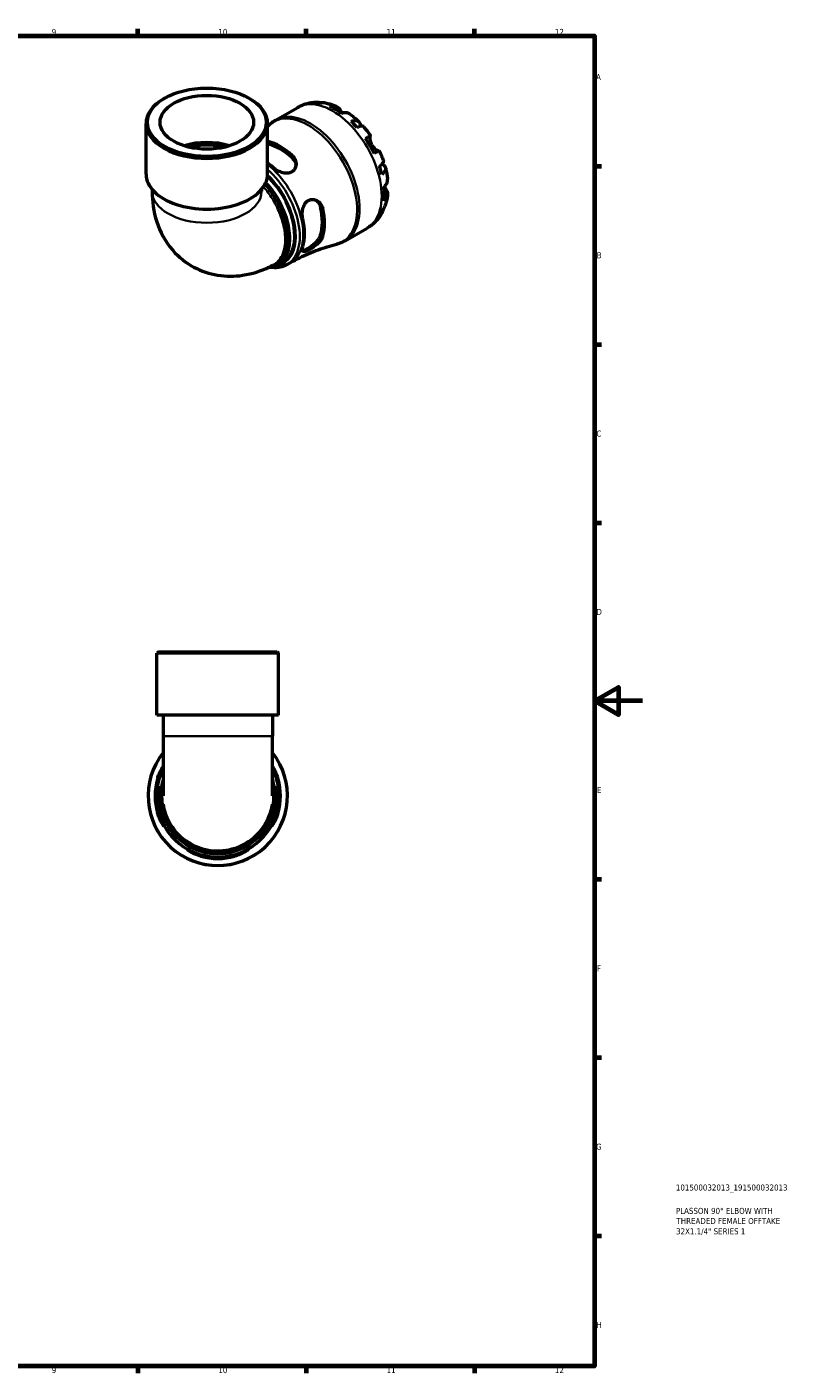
# Model space of a CAD drawing. Header units: millimetres. Extents: x 0 to 902, y 0 to 783.
# Tile 5 of 5: x 585 to 902, y 17 to 578. Entities that reach past the tile are written whole.
import ezdxf

# ---------------------------------------------------------------- set-up
doc = ezdxf.new("R2010")
doc.units = ezdxf.units.MM
for name, color, linetype, lineweight in [('Border (ISO)', 7, 'Continuous', 70), ('Title (ISO)', 7, 'Continuous', 50), ('Visible (ISO)', 7, 'Continuous', 50), ('Visible Narrow (ISO)', 7, 'Continuous', 35)]:
    doc.layers.add(name, color=color, linetype=linetype, lineweight=lineweight)
doc.styles.add('Note Text (ISO)', font='tahoma.ttf')

# ---------------------------------------------------------------- blocks, each defined once
blk = doc.blocks.new('Borders Default Border')
at = {"layer": 'Border (ISO)'}
for p, q in [((630.75, 574), (630.75, 576.9)), ((700.83, 574), (700.83, 576.9)), ((770.92, 574), (770.92, 576.9)), ((821, 519.75), (823.9, 519.75)), ((821, 445.5), (823.9, 445.5)), ((821, 371.25), (823.9, 371.25)), ((821, 222.75), (823.9, 222.75)), ((821, 148.5), (823.9, 148.5)), ((821, 74.25), (823.9, 74.25)), ((630.75, 20), (630.75, 17.1)), ((700.83, 20), (700.83, 17.1)), ((770.92, 20), (770.92, 17.1))]:
    blk.add_line(p, q, dxfattribs=at)
at = {"layer": 'Border (ISO)', "flags": 128}
for points in [[(20, 20), (20, 574), (821, 574), (821, 20), (20, 20)], [(841, 297), (821, 297), (831, 302.77), (831, 291.23), (821, 297)]]:
    blk.add_lwpolyline(points, dxfattribs=at)
at = {"layer": 'Border (ISO)', "color": 232, "true_color": 0xca0064, "char_height": 2.5, "attachment_point": 7, "style": 'Note Text (ISO)'}
for s, insert in [('9', (594.88, 574.35)), ('10', (664.29, 574.35)), ('11', (734.37, 574.4)), ('12', (804.46, 574.4)), ('A', (821.59, 555.62)), ('B', (821.89, 481.37)), ('C', (821.73, 407.08)), ('D', (821.73, 332.88)), ('E', (821.94, 258.63)), ('F', (822, 184.38)), ('G', (821.61, 110.08)), ('H', (821.74, 35.88)), ('9', (594.88, 17.05)), ('10', (664.29, 17.05)), ('11', (734.37, 17.1)), ('12', (804.46, 17.1))]:
    blk.add_mtext(s, dxfattribs=dict(at, insert=insert))
blk = doc.blocks.new('Title Blocks ISO')
at = {"layer": 'Title (ISO)', "color": 232, "true_color": 0xca0064, "style": 'Note Text (ISO)'}
for tag, p in [('PART_NUMBER_001', (33.84, 73.13)), ('DESCRIPTION_001', (33.84, 63.4)), ('DESCRIPTION_002', (34.09, 59.18)), ('DESCRIPTION_003', (33.93, 54.9))]:
    blk.add_attdef(tag, p, '', height=2.5, dxfattribs=at)

msp = doc.modelspace()

# ---------------------------------------------------------------- linework, layer by layer
at = {"layer": 'Visible (ISO)'}
for p, q in [((641.924, 548.047), (641.512, 547.808)), ((677.044, 548.047), (677.456, 547.808)), ((688.151, 538.932), (697.338, 544.223)), ((634.165, 516.429), (634.165, 537.538)), ((684.803, 516.429), (684.803, 537.538)), ((636.697, 510.074), (636.697, 509.261)), ((682.271, 510.074), (682.271, 509.261)), ((717.095, 488.67), (726.282, 493.961)), ((689.252, 478.66), (691.201, 479.783)), ((692.889, 478.747), (694.36, 479.594)), ((639.299, 317.491), (638.719, 316.911)), ((689.357, 316.911), (638.719, 316.911)), ((638.719, 291.091), (638.719, 316.911)), ((639.299, 317.491), (688.777, 317.491)), ((688.777, 317.491), (689.357, 316.911)), ((689.357, 291.091), (689.357, 316.911)), ((689.357, 291.091), (638.719, 291.091)), ((641.251, 291.091), (641.251, 282.323)), ((686.825, 291.091), (686.825, 282.323)), ((641.251, 282.323), (641.251, 257.535)), ((686.825, 257.535), (686.825, 282.323))]:
    msp.add_line(p, q, dxfattribs=at)
for radius, start, end in [(29, 141.79064, 38.20936), (26.097, 164.3497, 195.6503), (25.522, 163.98782, 196.01218), (25.52, 153.24051, 26.75949), (25.522, 343.98782, 16.01218), (26.097, 344.3497, 15.6503), (25.522, 253.98782, 286.01218), (26.097, 254.3497, 285.6503)]:
    msp.add_arc((664.038, 257.491), radius, start, end, dxfattribs=at)
for major_axis in [(24.739, 0), (19.476, 0)]:
    msp.add_ellipse((659.484, 538.012), major_axis=major_axis, ratio=0.5758617, dxfattribs=at)
for centre, major_axis, ratio, start_param, end_param in [((659.484, 537.538), (-25.319, 0), 0.5758617, 5.5016397, 10.2063236), ((713.083, 519.825), (-14.381, 24.973), 0.5780931, 5.8274083, 5.9574315), ((713.083, 519.825), (-14.381, 24.973), 0.5780931, 5.3744724, 5.6249693), ((713.083, 519.825), (-14.381, 24.973), 0.5780931, 5.0420102, 5.1720334), ((659.484, 518.391), (-19.476, 0), 0.5758617, 4.2064796, 5.2182984), ((659.484, 518.391), (-17.528, 0), 0.5758617, 4.2887305, 5.1360475), ((690.025, 506.547), (13.023, -22.615), 0.5780931, 2.0849789, 2.6312775), ((690.025, 506.547), (12.416, -21.561), 0.5780931, 2.0712512, 2.6450052), ((713.083, 519.825), (-14.381, 24.973), 0.5780931, 4.5890743, 4.8395711), ((659.484, 516.429), (-25.319, 0), 0.5758617, 0, 3.1415927), ((682.106, 501.986), (-12.736, 22.117), 0.5780931, 5.2202556, 5.349711), ((713.083, 519.825), (-14.381, 24.973), 0.5780931, 4.256612, 4.3866352), ((679.334, 500.39), (11.867, -20.607), 0.5780931, 0, 2.0290819), ((713.083, 519.825), (-14.381, 24.973), 0.5780931, 3.8036761, 4.054173), ((690.025, 506.547), (12.416, -21.561), 0.5780931, 0.5004549, 1.0742088), ((690.025, 506.547), (13.023, -22.615), 0.5780931, 0.5141826, 1.0604812), ((713.083, 519.825), (14.381, -24.973), 0.5780931, 0.3296212, 0.4596444), ((682.106, 501.986), (-12.736, 22.117), 0.5780931, 3.6494593, 4.2083898)]:
    msp.add_ellipse(centre, major_axis=major_axis, ratio=ratio, start_param=start_param, end_param=end_param, dxfattribs=at)
for points, knots in [([(697.338, 544.223), (697.851, 544.518), (698.381, 544.785), (699.464, 545.255), (700.017, 545.459), (701.136, 545.803), (701.702, 545.943), (702.836, 546.162), (703.405, 546.241), (704.537, 546.341), (705.101, 546.363), (705.66, 546.358)], [5.49972085, 5.49972085, 5.49972085, 5.49972085, 5.56520194, 5.56520194, 5.63068302, 5.63068302, 5.6961641, 5.6961641, 5.76164519, 5.76164519, 5.82712627, 5.82712627, 5.82712627, 5.82712627]), ([(704.078, 546.145), (704.528, 546.273), (704.991, 546.34), (705.857, 546.37), (706.34, 546.332), (706.997, 546.191), (707.177, 546.143), (707.353, 546.088)], [0.17074605, 0.17074605, 0.17074605, 0.17074605, 0.33284003, 0.33284003, 0.49949435, 0.49949435, 0.56252044, 0.56252044, 0.56252044, 0.56252044]), ([(708.8, 546.061), (708.454, 546.122), (708.103, 546.142), (707.383, 546.108), (706.953, 546.038), (706.524, 545.908)], [4.87971703, 4.87971703, 4.87971703, 4.87971703, 5.01708759, 5.01708759, 5.17918157, 5.17918157, 5.17918157, 5.17918157]), ([(708.8, 546.061), (709.12, 546.004), (709.438, 545.939), (710.068, 545.795), (710.38, 545.716), (710.998, 545.544), (711.304, 545.451), (711.911, 545.253), (712.212, 545.148), (712.807, 544.926), (713.102, 544.809), (713.395, 544.687)], [5.9523628, 5.9523628, 5.9523628, 5.9523628, 5.99162777, 5.99162777, 6.03089274, 6.03089274, 6.07015771, 6.07015771, 6.10942267, 6.10942267, 6.14868764, 6.14868764, 6.14868764, 6.14868764]), ([(710.537, 544.666), (710.943, 544.804), (711.34, 544.887), (712.054, 544.955), (712.435, 544.942), (713.147, 544.799), (713.477, 544.669), (714.033, 544.343), (714.31, 544.117), (714.724, 543.634), (714.88, 543.402), (715.009, 543.16)], [0.17075309, 0.17075309, 0.17075309, 0.17075309, 0.33215152, 0.33215152, 0.49888818, 0.49888818, 0.66562485, 0.66562485, 0.83351137, 0.83351137, 0.95687373, 0.95687373, 0.95687373, 0.95687373]), ([(685.054, 536.492), (685.235, 536.683), (685.422, 536.868), (685.805, 537.228), (686.003, 537.403), (686.407, 537.741), (686.614, 537.905), (687.038, 538.22), (687.255, 538.372), (687.697, 538.662), (687.922, 538.8), (688.151, 538.932)], [5.33055275, 5.33055275, 5.33055275, 5.33055275, 5.36438637, 5.36438637, 5.39821999, 5.39821999, 5.43205361, 5.43205361, 5.46588723, 5.46588723, 5.49972085, 5.49972085, 5.49972085, 5.49972085]), ([(715.009, 543.16), (715.01, 543.158), (715.011, 543.155), (715.076, 543.034), (715.145, 542.905), (715.289, 542.644), (715.361, 542.515), (715.533, 542.214), (715.634, 542.041), (715.757, 541.836), (715.773, 541.811), (715.788, 541.786)], [-0.58332629, -0.58332629, -0.58332629, -0.58332629, -0.58206847, -0.58206847, -0.51861604, -0.51861604, -0.4628074, -0.4628074, -0.39473272, -0.39473272, -0.38532618, -0.38532618, -0.38532618, -0.38532618]), ([(719.112, 541.399), (719.024, 541.464), (718.935, 541.523), (718.568, 541.738), (718.238, 541.868), (717.527, 542.01), (717.145, 542.023), (716.431, 541.955), (716.035, 541.872), (715.628, 541.735)], [4.66534673, 4.66534673, 4.66534673, 4.66534673, 4.71913293, 4.71913293, 4.88586959, 4.88586959, 5.05260626, 5.05260626, 5.21400469, 5.21400469, 5.21400469, 5.21400469]), ([(719.112, 541.399), (719.37, 541.209), (719.626, 541.014), (720.132, 540.617), (720.382, 540.415), (720.878, 540.002), (721.123, 539.792), (721.609, 539.364), (721.849, 539.147), (722.325, 538.704), (722.56, 538.48), (722.792, 538.252)], [0.139021, 0.139021, 0.139021, 0.139021, 0.17865725, 0.17865725, 0.2182935, 0.2182935, 0.25792975, 0.25792975, 0.297566, 0.297566, 0.33720225, 0.33720225, 0.33720225, 0.33720225]), ([(719.641, 538.354), (720.028, 538.508), (720.396, 538.615), (721.037, 538.738), (721.368, 538.762), (721.961, 538.707), (722.222, 538.628), (722.638, 538.405), (722.832, 538.241), (723.129, 537.818), (723.233, 537.56), (723.352, 537.023), (723.377, 536.693), (723.354, 536.315), (723.354, 536.301), (723.353, 536.287)], [0.1707461, 0.1707461, 0.1707461, 0.1707461, 0.33284, 0.33284, 0.4994944, 0.4994944, 0.6661487, 0.6661487, 0.8332087, 0.8332087, 1.0002688, 1.0002688, 1.1679728, 1.1679728, 1.1744217, 1.1744217, 1.1744217, 1.1744217]), ([(724.674, 536.267), (724.613, 536.335), (724.529, 536.382), (724.293, 536.444), (724.103, 536.448), (723.633, 536.373), (723.353, 536.295), (722.788, 536.092), (722.453, 535.951), (722.087, 535.774)], [4.56205101, 4.56205101, 4.56205101, 4.56205101, 4.68377895, 4.68377895, 4.85043327, 4.85043327, 5.01708759, 5.01708759, 5.17918157, 5.17918157, 5.17918157, 5.17918157]), ([(724.674, 536.268), (724.888, 536.026), (725.099, 535.781), (725.516, 535.287), (725.721, 535.036), (726.127, 534.53), (726.327, 534.275), (726.722, 533.758), (726.917, 533.498), (727.3, 532.971), (727.489, 532.706), (727.675, 532.438)], [0.44766847, 0.44766847, 0.44766847, 0.44766847, 0.48658997, 0.48658997, 0.52551147, 0.52551147, 0.56443297, 0.56443297, 0.60335447, 0.60335447, 0.64227596, 0.64227596, 0.64227596, 0.64227596]), ([(725.579, 531.239), (725.926, 531.439), (726.234, 531.615), (726.738, 531.905), (726.977, 532.042), (727.351, 532.256), (727.485, 532.332), (727.646, 532.423), (727.687, 532.446), (727.66, 532.428), (727.619, 532.404), (727.554, 532.365)], [0.17075309, 0.17075309, 0.17075309, 0.17075309, 0.33215152, 0.33215152, 0.49888818, 0.49888818, 0.66562485, 0.66562485, 0.83351137, 0.83351137, 0.95687373, 0.95687373, 0.95687373, 0.95687373]), ([(727.554, 532.365), (727.534, 532.353), (727.514, 532.334), (727.461, 532.259), (727.431, 532.188), (727.382, 531.995), (727.364, 531.871), (727.341, 531.519), (727.346, 531.272), (727.413, 530.64), (727.489, 530.246), (727.749, 529.408), (727.936, 528.972), (728.174, 528.56)], [-0.58004807, -0.58004807, -0.58004807, -0.58004807, -0.5384523, -0.5384523, -0.46383793, -0.46383793, -0.3862639, -0.3862639, -0.27840269, -0.27840269, -0.14277912, -0.14277912, 0, 0, 0, 0]), ([(728.174, 528.56), (728.303, 528.335), (728.447, 528.12), (728.765, 527.699), (728.94, 527.497), (729.374, 527.054), (729.633, 526.833), (730.112, 526.485), (730.328, 526.357), (730.645, 526.203), (730.759, 526.159), (730.948, 526.108), (731.024, 526.1), (731.093, 526.109), (731.105, 526.111), (731.116, 526.114)], [0, 0, 0, 0, 0.07774953, 0.07774953, 0.16081914, 0.16081914, 0.27783798, 0.27783798, 0.3882896, 0.3882896, 0.46542959, 0.46542959, 0.54035429, 0.54035429, 0.55720532, 0.55720532, 0.55720532, 0.55720532]), ([(695.003, 524.225), (695.176, 524.07), (695.336, 523.904), (695.829, 523.322), (696.1, 522.869), (696.556, 521.743), (696.673, 521.052), (696.604, 519.741), (696.434, 519.119), (695.883, 518.162), (695.566, 517.8), (694.815, 517.25), (694.403, 517.056), (693.425, 516.797), (692.861, 516.758), (691.559, 516.863), (690.822, 517.05), (689.353, 517.619), (688.627, 518.011), (687.657, 518.689), (687.357, 518.927), (687.084, 519.176)], [-1.9472707, -1.9472707, -1.9472707, -1.9472707, -1.8710882, -1.8710882, -1.6922217, -1.6922217, -1.4495013, -1.4495013, -1.2189553, -1.2189553, -1.0437434, -1.0437434, -0.8832147, -0.8832147, -0.698301, -0.698301, -0.4688917, -0.4688917, -0.2243388, -0.2243388, -0.1030784, -0.1030784, -0.1030784, -0.1030784]), ([(695.003, 523.19), (695.518, 522.717), (695.953, 522.128), (696.438, 521.047), (696.564, 520.577), (696.616, 520.122)], [-0.88050724, -0.88050724, -0.88050724, -0.88050724, -0.65269055, -0.65269055, -0.49129952, -0.49129952, -0.49129952, -0.49129952]), ([(731.275, 526.202), (731.274, 526.203), (731.234, 526.181), (731.085, 526.097), (730.951, 526.02), (730.577, 525.807), (730.338, 525.669), (729.834, 525.38), (729.526, 525.203), (729.179, 525.004)], [4.57634622, 4.57634622, 4.57634622, 4.57634622, 4.71913293, 4.71913293, 4.88586959, 4.88586959, 5.05260626, 5.05260626, 5.21400469, 5.21400469, 5.21400469, 5.21400469]), ([(731.275, 526.203), (731.414, 525.907), (731.55, 525.611), (731.814, 525.016), (731.942, 524.717), (732.192, 524.117), (732.314, 523.815), (732.549, 523.211), (732.663, 522.907), (732.883, 522.299), (732.99, 521.994), (733.092, 521.688)], [0.92853136, 0.92853136, 0.92853136, 0.92853136, 0.96745378, 0.96745378, 1.0063762, 1.0063762, 1.04529862, 1.04529862, 1.08422105, 1.08422105, 1.12314347, 1.12314347, 1.12314347, 1.12314347]), ([(731.363, 519.709), (731.699, 519.937), (731.989, 520.155), (732.449, 520.54), (732.658, 520.742), (732.959, 521.108), (733.052, 521.274), (733.117, 521.507), (733.12, 521.602), (733.092, 521.688)], [0.17074605, 0.17074605, 0.17074605, 0.17074605, 0.33284003, 0.33284003, 0.49949435, 0.49949435, 0.66614868, 0.66614868, 0.78841706, 0.78841706, 0.78841706, 0.78841706]), ([(732.43, 520.532), (732.452, 520.522), (732.473, 520.512), (732.819, 520.34), (733.091, 520.155), (733.495, 519.786), (733.666, 519.568), (733.881, 519.102), (733.926, 518.854), (733.909, 518.385), (733.846, 518.121), (733.596, 517.583), (733.408, 517.31), (732.98, 516.818), (732.703, 516.555), (732.376, 516.298)], [4.1712493, 4.1712493, 4.1712493, 4.1712493, 4.1819549, 4.1819549, 4.3496588, 4.3496588, 4.5167189, 4.5167189, 4.6837789, 4.6837789, 4.8504333, 4.8504333, 5.0170876, 5.0170876, 5.1791816, 5.1791816, 5.1791816, 5.1791816]), ([(733.87, 519.066), (733.951, 518.751), (734.028, 518.435), (734.174, 517.802), (734.242, 517.485), (734.37, 516.851), (734.43, 516.533), (734.54, 515.898), (734.59, 515.579), (734.681, 514.943), (734.722, 514.624), (734.758, 514.305)], [1.23357287, 1.23357287, 1.23357287, 1.23357287, 1.27320271, 1.27320271, 1.31283255, 1.31283255, 1.35246238, 1.35246238, 1.39209222, 1.39209222, 1.43172206, 1.43172206, 1.43172206, 1.43172206]), ([(733.301, 511.125), (733.623, 511.407), (733.894, 511.708), (734.312, 512.29), (734.492, 512.626), (734.726, 513.31), (734.779, 513.66), (734.777, 514.086), (734.771, 514.195), (734.758, 514.305)], [0.17075309, 0.17075309, 0.17075309, 0.17075309, 0.33215152, 0.33215152, 0.49888818, 0.49888818, 0.66562485, 0.66562485, 0.72067698, 0.72067698, 0.72067698, 0.72067698]), ([(733.426, 511.238), (733.473, 511.151), (733.52, 511.066), (733.674, 510.792), (733.777, 510.614), (733.978, 510.277), (734.073, 510.12), (734.189, 509.932), (734.216, 509.889), (734.242, 509.847)], [-2.11847631, -2.11847631, -2.11847631, -2.11847631, -2.08674766, -2.08674766, -2.01440674, -2.01440674, -1.93994266, -1.93994266, -1.91637503, -1.91637503, -1.91637503, -1.91637503]), ([(636.697, 509.261), (636.697, 505.165), (637.219, 500.899), (639.953, 492.506), (642.083, 488.362), (647.696, 481.927), (650.71, 479.473), (657.194, 475.987), (660.587, 474.875), (667.55, 473.738), (671.093, 473.802), (678.427, 474.904), (682.088, 476.153), (686, 478.024), (686.592, 478.324), (687.172, 478.634)], [3.1415927, 3.1415927, 3.1415927, 3.1415927, 3.4486886, 3.4486886, 3.7327503, 3.7327503, 3.9458091, 3.9458091, 4.1436111, 4.1436111, 4.3596737, 4.3596737, 4.6281795, 4.6281795, 4.6770723, 4.6770723, 4.6770723, 4.6770723]), ([(699.452, 497.753), (699.402, 497.984), (699.361, 498.222), (699.249, 499.076), (699.225, 499.715), (699.306, 501.106), (699.432, 501.855), (699.855, 503.2), (700.139, 503.798), (700.807, 504.711), (701.154, 505.05), (701.935, 505.563), (702.356, 505.731), (703.338, 505.914), (703.894, 505.883), (705.058, 505.574), (705.654, 505.255), (706.688, 504.377), (707.123, 503.814), (707.589, 502.82), (707.713, 502.453), (707.794, 502.07)], [-1.9319363, -1.9319363, -1.9319363, -1.9319363, -1.8545943, -1.8545943, -1.6615217, -1.6615217, -1.4361076, -1.4361076, -1.2279188, -1.2279188, -1.0617349, -1.0617349, -0.8979327, -0.8979327, -0.6964936, -0.6964936, -0.4592657, -0.4592657, -0.2174755, -0.2174755, -0.0886828, -0.0886828, -0.0886828, -0.0886828]), ([(705.036, 505.528), (705.408, 505.253), (705.756, 504.906), (706.454, 503.941), (706.747, 503.268), (706.899, 502.585)], [2.22309242, 2.22309242, 2.22309242, 2.22309242, 2.38582156, 2.38582156, 2.61363825, 2.61363825, 2.61363825, 2.61363825]), ([(734.242, 509.847), (734.387, 509.615), (734.51, 509.365), (734.719, 508.768), (734.776, 508.416), (734.779, 507.774), (734.726, 507.424), (734.492, 506.739), (734.312, 506.404), (733.894, 505.822), (733.623, 505.521), (733.301, 505.239)], [4.42788405, 4.42788405, 4.42788405, 4.42788405, 4.5512464, 4.5512464, 4.71913293, 4.71913293, 4.88586959, 4.88586959, 5.05260626, 5.05260626, 5.21400469, 5.21400469, 5.21400469, 5.21400469]), ([(734.754, 507.707), (734.715, 507.392), (734.669, 507.078), (734.565, 506.452), (734.506, 506.139), (734.375, 505.514), (734.303, 505.203), (734.144, 504.582), (734.057, 504.272), (733.869, 503.655), (733.767, 503.347), (733.657, 503.041)], [1.70536659, 1.70536659, 1.70536659, 1.70536659, 1.7446264, 1.7446264, 1.7838862, 1.7838862, 1.82314601, 1.82314601, 1.86240581, 1.86240581, 1.90166561, 1.90166561, 1.90166561, 1.90166561]), ([(732.355, 500.174), (732.078, 499.681), (731.776, 499.197), (731.118, 498.255), (730.762, 497.796), (729.998, 496.912), (729.59, 496.487), (728.722, 495.681), (728.264, 495.299), (727.303, 494.589), (726.801, 494.26), (726.282, 493.961)], [2.02681155, 2.02681155, 2.02681155, 2.02681155, 2.09307488, 2.09307488, 2.15933821, 2.15933821, 2.22560154, 2.22560154, 2.29186487, 2.29186487, 2.3581282, 2.3581282, 2.3581282, 2.3581282]), ([(732.962, 501.776), (732.92, 501.586), (732.869, 501.396), (732.658, 500.748), (732.449, 500.312), (731.989, 499.578), (731.699, 499.212), (731.363, 498.887)], [4.78379622, 4.78379622, 4.78379622, 4.78379622, 4.85043327, 4.85043327, 5.01708759, 5.01708759, 5.17918157, 5.17918157, 5.17918157, 5.17918157]), ([(732.376, 501.132), (732.703, 501.437), (732.98, 501.773), (733.374, 502.384), (733.536, 502.704), (733.657, 503.041)], [0.17074605, 0.17074605, 0.17074605, 0.17074605, 0.33284003, 0.33284003, 0.47310885, 0.47310885, 0.47310885, 0.47310885]), ([(707.794, 490.559), (707.746, 490.387), (707.683, 490.213), (707.425, 489.62), (707.167, 489.197), (706.419, 488.212), (705.879, 487.656), (704.707, 486.639), (704.083, 486.173), (702.977, 485.445), (702.505, 485.164), (701.652, 484.711), (701.278, 484.537), (700.563, 484.266), (700.248, 484.189), (699.686, 484.175), (699.48, 484.276), (699.238, 484.705), (699.215, 485.047), (699.317, 485.722), (699.374, 485.971), (699.452, 486.242)], [-1.9472707, -1.9472707, -1.9472707, -1.9472707, -1.8710882, -1.8710882, -1.6922217, -1.6922217, -1.4495013, -1.4495013, -1.2189553, -1.2189553, -1.0437434, -1.0437434, -0.8832147, -0.8832147, -0.698301, -0.698301, -0.4688917, -0.4688917, -0.2243388, -0.2243388, -0.1030784, -0.1030784, -0.1030784, -0.1030784]), ([(706.899, 491.074), (706.747, 490.566), (706.454, 489.988), (705.64, 488.833), (705.121, 488.254), (704.078, 487.254), (703.487, 486.759), (702.307, 485.88), (701.72, 485.495), (701.219, 485.207), (700.718, 484.918), (700.252, 484.696), (699.678, 484.522), (699.503, 484.494), (699.357, 484.497)], [-0.8805072, -0.8805072, -0.8805072, -0.8805072, -0.6526905, -0.6526905, -0.4248739, -0.4248739, -0.2124369, -0.2124369, 0, 0, 0, 0.2124369, 0.2124369, 0.3312435, 0.3312435, 0.3312435, 0.3312435]), ([(717.095, 488.67), (716.866, 488.539), (716.633, 488.413), (716.16, 488.177), (715.92, 488.065), (715.435, 487.857), (715.189, 487.76), (714.694, 487.58), (714.444, 487.497), (713.939, 487.346), (713.685, 487.278), (713.43, 487.217)], [2.3581282, 2.3581282, 2.3581282, 2.3581282, 2.39196182, 2.39196182, 2.42579544, 2.42579544, 2.45962906, 2.45962906, 2.49346268, 2.49346268, 2.5272963, 2.5272963, 2.5272963, 2.5272963]), ([(694.36, 479.594), (695.597, 480.306), (696.854, 480.982), (699.393, 482.253), (700.676, 482.848), (703.25, 483.954), (704.541, 484.464), (707.114, 485.398), (708.397, 485.822), (710.936, 486.583), (712.193, 486.92), (713.43, 487.217)], [2.3581282, 2.3581282, 2.3581282, 2.3581282, 2.39196182, 2.39196182, 2.42579544, 2.42579544, 2.45962906, 2.45962906, 2.49346268, 2.49346268, 2.5272963, 2.5272963, 2.5272963, 2.5272963]), ([(689.252, 478.66), (688.556, 478.26), (687.806, 477.956), (686.303, 477.571), (685.557, 477.471), (684.792, 477.452)], [3.92893424, 3.92893424, 3.92893424, 3.92893424, 4.08851572, 4.08851572, 4.23298356, 4.23298356, 4.23298356, 4.23298356]), ([(692.889, 478.747), (691.523, 477.96), (689.957, 477.529), (687.59, 477.434), (686.865, 477.471), (686.128, 477.571)], [2.3581282, 2.3581282, 2.3581282, 2.3581282, 2.65215903, 2.65215903, 2.77774592, 2.77774592, 2.77774592, 2.77774592]), ([(638.909, 264.531), (638.977, 264.775), (639.05, 265.017), (639.311, 265.82), (639.517, 266.361), (640.03, 267.55), (640.346, 268.164), (640.865, 269.062), (641.077, 269.39), (641.251, 269.635)], [-1.94727069, -1.94727069, -1.94727069, -1.94727069, -1.87108816, -1.87108816, -1.69222173, -1.69222173, -1.44950127, -1.44950127, -1.26229015, -1.26229015, -1.26229015, -1.26229015]), ([(686.825, 269.635), (686.896, 269.534), (686.974, 269.419), (687.313, 268.898), (687.612, 268.386), (688.214, 267.183), (688.516, 266.489), (688.922, 265.35), (689.052, 264.943), (689.167, 264.531)], [-0.77348238, -0.77348238, -0.77348238, -0.77348238, -0.69649359, -0.69649359, -0.45926571, -0.45926571, -0.2174755, -0.2174755, -0.08868282, -0.08868282, -0.08868282, -0.08868282]), ([(641.251, 269.062), (641.082, 268.702), (640.88, 268.267), (640.4, 267.15), (640.119, 266.436), (639.737, 265.302), (639.617, 264.918), (639.506, 264.531)], [-0.66029111, -0.66029111, -0.66029111, -0.66029111, -0.46889167, -0.46889167, -0.22433877, -0.22433877, -0.10307837, -0.10307837, -0.10307837, -0.10307837]), ([(641.253, 264.291), (640.435, 261.539), (640.113, 258.638), (640.598, 251.937), (641.824, 248.173), (645.911, 241.618), (648.781, 238.843), (655.524, 234.946), (659.398, 233.843), (667.04, 233.608), (670.798, 234.388), (677.544, 237.568), (680.529, 239.959), (685.002, 245.714), (686.545, 249.028), (688, 255.826), (687.99, 259.288), (687.139, 263.165), (686.992, 263.731), (686.824, 264.291)], [-6.5731969, -6.5731969, -6.5731969, -6.5731969, -6.2109092, -6.2109092, -5.7256039, -5.7256039, -5.2364828, -5.2364828, -4.7431388, -4.7431388, -4.2719457, -4.2719457, -3.8023163, -3.8023163, -3.3523903, -3.3523903, -2.9253598, -2.9253598, -2.8515951, -2.8515951, -2.8515951, -2.8515951]), ([(688.57, 264.531), (688.499, 264.778), (688.424, 265.025), (688.152, 265.877), (687.94, 266.464), (687.472, 267.643), (687.217, 268.217), (686.936, 268.825), (686.879, 268.948), (686.825, 269.062)], [-1.93193625, -1.93193625, -1.93193625, -1.93193625, -1.85459428, -1.85459428, -1.66152169, -1.66152169, -1.43610759, -1.43610759, -1.37516987, -1.37516987, -1.37516987, -1.37516987]), ([(639.506, 250.451), (639.577, 250.204), (639.652, 249.958), (639.924, 249.106), (640.136, 248.518), (640.603, 247.34), (640.858, 246.766), (641.285, 245.844), (641.459, 245.485), (641.658, 245.037), (641.704, 244.913), (641.693, 244.826), (641.638, 244.862), (641.419, 245.11), (641.235, 245.357), (640.763, 246.084), (640.463, 246.596), (639.861, 247.799), (639.559, 248.493), (639.154, 249.633), (639.024, 250.04), (638.909, 250.451)], [-1.9319363, -1.9319363, -1.9319363, -1.9319363, -1.8545943, -1.8545943, -1.6615217, -1.6615217, -1.4361076, -1.4361076, -1.2279188, -1.2279188, -1.0617349, -1.0617349, -0.8979327, -0.8979327, -0.6964936, -0.6964936, -0.4592657, -0.4592657, -0.2174755, -0.2174755, -0.0886828, -0.0886828, -0.0886828, -0.0886828]), ([(689.167, 250.451), (689.099, 250.208), (689.026, 249.965), (688.765, 249.163), (688.558, 248.621), (688.045, 247.432), (687.73, 246.819), (687.159, 245.83), (686.901, 245.445), (686.565, 244.997), (686.461, 244.882), (686.365, 244.833), (686.366, 244.885), (686.467, 245.157), (686.578, 245.397), (686.914, 246.109), (687.154, 246.619), (687.676, 247.833), (687.956, 248.547), (688.339, 249.68), (688.459, 250.065), (688.57, 250.451)], [-1.9472707, -1.9472707, -1.9472707, -1.9472707, -1.8710882, -1.8710882, -1.6922217, -1.6922217, -1.4495013, -1.4495013, -1.2189553, -1.2189553, -1.0437434, -1.0437434, -0.8832147, -0.8832147, -0.698301, -0.698301, -0.4688917, -0.4688917, -0.2243388, -0.2243388, -0.1030784, -0.1030784, -0.1030784, -0.1030784]), ([(656.998, 232.362), (656.754, 232.43), (656.512, 232.504), (655.71, 232.764), (655.168, 232.971), (653.979, 233.484), (653.365, 233.799), (652.377, 234.371), (651.991, 234.628), (651.544, 234.964), (651.429, 235.069), (651.38, 235.164), (651.432, 235.163), (651.704, 235.063), (651.943, 234.951), (652.656, 234.615), (653.165, 234.375), (654.379, 233.854), (655.093, 233.573), (656.227, 233.191), (656.611, 233.071), (656.998, 232.96)], [-1.9472707, -1.9472707, -1.9472707, -1.9472707, -1.8710882, -1.8710882, -1.6922217, -1.6922217, -1.4495013, -1.4495013, -1.2189553, -1.2189553, -1.0437434, -1.0437434, -0.8832147, -0.8832147, -0.698301, -0.698301, -0.4688917, -0.4688917, -0.2243388, -0.2243388, -0.1030784, -0.1030784, -0.1030784, -0.1030784]), ([(671.078, 232.96), (671.325, 233.03), (671.571, 233.105), (672.424, 233.377), (673.011, 233.59), (674.19, 234.057), (674.763, 234.312), (675.685, 234.738), (676.044, 234.912), (676.492, 235.111), (676.616, 235.157), (676.703, 235.146), (676.667, 235.092), (676.419, 234.872), (676.172, 234.689), (675.445, 234.216), (674.933, 233.917), (673.73, 233.315), (673.036, 233.013), (671.896, 232.607), (671.489, 232.477), (671.078, 232.362)], [-1.9319363, -1.9319363, -1.9319363, -1.9319363, -1.8545943, -1.8545943, -1.6615217, -1.6615217, -1.4361076, -1.4361076, -1.2279188, -1.2279188, -1.0617349, -1.0617349, -0.8979327, -0.8979327, -0.6964936, -0.6964936, -0.4592657, -0.4592657, -0.2174755, -0.2174755, -0.0886828, -0.0886828, -0.0886828, -0.0886828])]:
    msp.add_open_spline(points, degree=3, knots=knots, dxfattribs=at)
for points in [[(685.054, 536.492), (684.971, 536.405), (684.887, 536.317), (684.803, 536.23)], [(684.803, 530.011), (684.886, 529.996), (684.968, 529.978), (685.047, 529.958)], [(684.803, 528.972), (684.887, 528.958), (684.969, 528.941), (685.047, 528.923)], [(682.271, 509.261), (682.271, 509.257), (682.271, 509.255), (682.271, 509.255)]]:
    msp.add_open_spline(points, degree=3, dxfattribs=at)
at = {"layer": 'Visible Narrow (ISO)'}
for p, q in [((715.009, 543.16), (714.21, 542.7)), ((685.047, 528.923), (685.047, 529.958)), ((727.554, 532.365), (725.584, 531.231)), ((695.003, 524.225), (695.003, 523.19)), ((734.242, 509.847), (733.431, 509.379)), ((706.899, 502.585), (707.794, 502.07)), ((707.794, 490.559), (706.899, 491.074)), ((641.532, 282.323), (686.544, 282.323)), ((638.939, 264.531), (639.476, 264.531)), ((688.599, 264.531), (689.137, 264.531)), ((639.476, 250.451), (638.939, 250.451)), ((689.137, 250.451), (688.599, 250.451)), ((656.998, 232.392), (656.998, 232.93)), ((671.078, 232.93), (671.078, 232.392))]:
    msp.add_line(p, q, dxfattribs=at)
for radius, start, end in [(28.843, 154.97007, 25.02993), (24.36, 170.36703, 9.63297)]:
    msp.add_arc((664.038, 257.491), radius, start, end, dxfattribs=at)
for centre, major_axis, ratio, start_param, end_param in [((711.81, 519.092), (-14.472, 25.131), 0.5780931, 3.1415926, 6.2831853), ((701.675, 513.255), (-14.394, 24.995), 0.5780931, 2.9724245, 6.4523534), ((702.623, 513.801), (14.472, -25.131), 0.5780931, 0, 3.1415927), ((679.334, 500.39), (12.156, -21.11), 0.5780931, 6.0552451, 8.3185501), ((681.625, 501.709), (12.735, -22.115), 0.5780931, 0, 2.1811004), ((680.154, 500.862), (12.735, -22.115), 0.5780931, 0, 2.097581), ((659.484, 509.261), (22.787, 0), 0.5758617, 3.1415927, 6.2831853)]:
    msp.add_ellipse(centre, major_axis=major_axis, ratio=ratio, start_param=start_param, end_param=end_param, dxfattribs=at)
for points, knots in [([(683.079, 511.141), (683.443, 510.719), (683.799, 510.288), (685.347, 508.331), (686.449, 506.709), (688.039, 503.947), (688.604, 502.85), (690.03, 499.724), (690.758, 497.665), (691.879, 493.193), (692.166, 490.802), (692.043, 486.326), (691.596, 484.267), (689.95, 480.809), (688.71, 479.458), (687.172, 478.634)], [-2.673519, -2.673519, -2.673519, -2.673519, -2.5994745, -2.5994745, -2.3440242, -2.3440242, -2.1823501, -2.1823501, -1.8892351, -1.8892351, -1.5331492, -1.5331492, -1.1583641, -1.1583641, -0.7624086, -0.7624086, -0.7624086, -0.7624086]), ([(685.668, 477.868), (686.427, 478.018), (687.144, 478.266), (689.413, 479.44), (690.707, 480.832), (692.4, 484.382), (692.856, 486.474), (692.99, 491.022), (692.705, 493.453), (691.583, 498), (690.854, 500.094), (689.43, 503.276), (688.867, 504.393), (687.289, 507.207), (686.2, 508.861), (684.59, 510.993), (684.134, 511.564), (683.671, 512.119)], [0.5876079, 0.5876079, 0.5876079, 0.5876079, 0.7544306, 0.7544306, 1.1583641, 1.1583641, 1.5331492, 1.5331492, 1.8892351, 1.8892351, 2.1823501, 2.1823501, 2.3440242, 2.3440242, 2.5994745, 2.5994745, 2.6966666, 2.6966666, 2.6966666, 2.6966666]), ([(683.787, 512.34), (684.537, 511.498), (685.262, 510.608), (687.642, 507.402), (689.125, 504.888), (691.594, 499.451), (692.516, 496.515), (693.498, 490.766), (693.504, 487.973), (692.489, 483.08), (691.413, 481.029), (688.563, 478.432), (686.902, 477.725), (685.031, 477.563)], [2.0043334, 2.0043334, 2.0043334, 2.0043334, 2.154426, 2.154426, 2.5217514, 2.5217514, 2.9253598, 2.9253598, 3.3523903, 3.3523903, 3.8023163, 3.8023163, 4.1927631, 4.1927631, 4.1927631, 4.1927631]), ([(689.251, 478.662), (689.754, 478.951), (690.225, 479.294), (692.208, 481.102), (693.299, 483.183), (694.327, 488.148), (694.319, 490.982), (693.318, 496.813), (692.38, 499.791), (689.865, 505.3), (688.355, 507.847), (685.843, 511.195), (685.01, 512.193), (684.145, 513.127)], [-3.9289342, -3.9289342, -3.9289342, -3.9289342, -3.8023163, -3.8023163, -3.3523903, -3.3523903, -2.9253598, -2.9253598, -2.5217514, -2.5217514, -2.154426, -2.154426, -1.9864533, -1.9864533, -1.9864533, -1.9864533]), ([(687.44, 258.81), (687.556, 256.727), (687.395, 254.628), (686.222, 249.15), (684.7, 245.884), (680.291, 240.212), (677.349, 237.856), (670.7, 234.723), (666.997, 233.953), (659.465, 234.185), (655.647, 235.272), (649.002, 239.113), (646.173, 241.847), (642.144, 248.307), (640.934, 252.017), (640.587, 256.801), (640.579, 257.807), (640.636, 258.81)], [3.0853007, 3.0853007, 3.0853007, 3.0853007, 3.3523903, 3.3523903, 3.8023163, 3.8023163, 4.2719457, 4.2719457, 4.7431388, 4.7431388, 5.2364828, 5.2364828, 5.7256039, 5.7256039, 6.2109092, 6.2109092, 6.3394947, 6.3394947, 6.3394947, 6.3394947]), ([(640.911, 257.471), (640.922, 253.728), (641.853, 249.989), (645.287, 243.509), (647.719, 240.737), (653.66, 236.515), (657.197, 235.111), (664.362, 234.117), (667.974, 234.448), (674.522, 236.624), (677.479, 238.393), (682.195, 242.853), (684.023, 245.466), (686.414, 250.997), (687.058, 253.876), (687.16, 257.007), (687.164, 257.239), (687.164, 257.471)], [-1.5631831, -1.5631831, -1.5631831, -1.5631831, -1.0793288, -1.0793288, -0.6153446, -0.6153446, -0.1372846, -0.1372846, 0.3195133, 0.3195133, 0.7544306, 0.7544306, 1.1583641, 1.1583641, 1.5331492, 1.5331492, 1.563175, 1.563175, 1.563175, 1.563175]), ([(686.544, 253.968), (686.245, 252.079), (685.709, 250.227), (683.728, 245.645), (681.926, 243.07), (677.279, 238.677), (674.367, 236.934), (667.916, 234.791), (664.358, 234.464), (657.299, 235.443), (653.814, 236.826), (647.961, 240.986), (645.565, 243.717), (642.73, 249.064), (641.929, 251.484), (641.534, 253.969)], [-1.4092905, -1.4092905, -1.4092905, -1.4092905, -1.1583641, -1.1583641, -0.7544306, -0.7544306, -0.3195133, -0.3195133, 0.1372846, 0.1372846, 0.6153446, 0.6153446, 1.0793288, 1.0793288, 1.4093107, 1.4093107, 1.4093107, 1.4093107])]:
    msp.add_open_spline(points, degree=3, knots=knots, dxfattribs=at)

# ---------------------------------------------------------------- block references
msp.add_blockref('Borders Default Border', (0, 0))
msp.add_blockref('Title Blocks ISO', (821, 20)).add_auto_attribs({'PART_NUMBER_001': '101500032013_191500032013', 'DESCRIPTION_001': 'PLASSON 90° ELBOW WITH', 'DESCRIPTION_002': 'THREADED FEMALE OFFTAKE', 'DESCRIPTION_003': '32X1.1/4" SERIES 1'})

doc.saveas('drawing.dxf')
